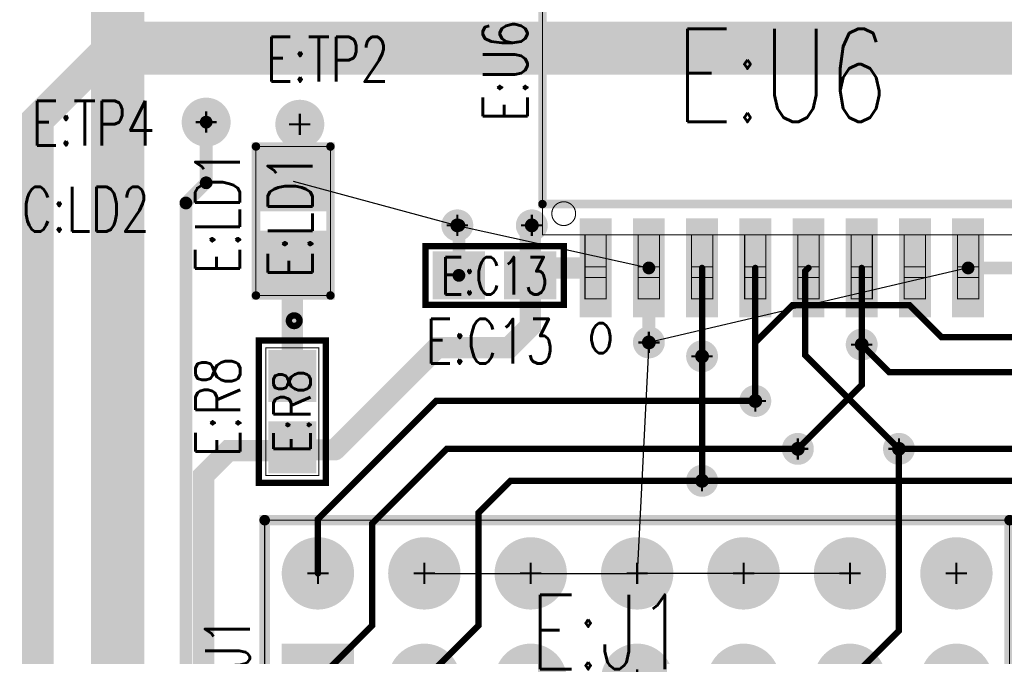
# Model space of a CAD drawing. Extents: x -7.2 to 18.3, y -5.6 to 10.9.
# Tile 20 of 112: x 2.148 to 3.073, y 0.476 to 1.074. Entities that reach past the tile are written whole.
import ezdxf
from ezdxf.enums import TextEntityAlignment as Align

# ---------------------------------------------------------------- set-up
doc = ezdxf.new("R2010")
doc.units = 0
for name, pattern in [('SIG_15', [2, 1, 1]), ('SIG_17', [2, 1, 1]), ('SIG_234', [2, 1, 1]), ('SIG_235', [2, 1, 1]), ('SIG_243', [2, 1, 1]), ('SIG_244', [2, 1, 1]), ('SIG_245', [2, 1, 1]), ('SIG_246', [2, 1, 1]), ('SIG_248', [2, 1, 1]), ('SIG_277', [2, 1, 1])]:
    doc.linetypes.add(name, pattern=pattern)
for name, color, linetype in [('2D_LINE_02', 112, 'CONTINUOUS'), ('ATTRIBUTE_123', 255, 'CONTINUOUS'), ('DRIL_NPLTE_THRU_01', 16, 'CONTINUOUS'), ('DRIL_NPLTE_THRU_03', 146, 'CONTINUOUS'), ('DRIL_NPLTE_THRU_04', 176, 'CONTINUOUS'), ('DRIL_PLTE_THRU_01', 16, 'CONTINUOUS'), ('DRIL_PLTE_THRU_03', 146, 'CONTINUOUS'), ('DRIL_PLTE_THRU_04', 176, 'CONTINUOUS'), ('DRIL_SYMBOL', 254, 'CONTINUOUS'), ('LINK_00', 2, 'CONTINUOUS'), ('PADS_BOT', 5, 'CONTINUOUS'), ('PADS_INNER', 1, 'CONTINUOUS'), ('PADS_TOP', 1, 'CONTINUOUS'), ('PADS_XR_131', 3, 'CONTINUOUS'), ('PADS_XR_132', 6, 'CONTINUOUS'), ('PADS_XR_133', 254, 'CONTINUOUS'), ('PART_NAME_123', 255, 'CONTINUOUS'), ('PART_NAME_129', 2, 'CONTINUOUS'), ('PART_TOP_2DLINE_123', 255, 'CONTINUOUS'), ('PART_TOP_2DLINE_129', 2, 'CONTINUOUS'), ('TRACE_01', 1, 'CONTINUOUS'), ('TRACE_03', 130, 'CONTINUOUS'), ('TRACE_04', 5, 'CONTINUOUS'), ('VIAPTS', 56, 'CONTINUOUS')]:
    doc.layers.add(name, color=color, linetype=linetype)
doc.styles.add('W0$001', font='simplex', dxfattribs={"width": 0.75})
doc.styles.add('W0$006', font='simplex', dxfattribs={"width": 0.75})

# ---------------------------------------------------------------- blocks, each defined once
blk = doc.blocks.new('SMOOTH_0$05')
at = {"const_width": 0.025}
blk.add_lwpolyline([(-0.0125, 0, 1), (0.0125, 0, 1)], format="xyb", close=True, dxfattribs=at)
blk = doc.blocks.new('DRAWING_18')
at = {"layer": '2D_LINE_02', "const_width": 0.05}
blk.add_lwpolyline([(0, 0), (1.97, 0), (1.97, -1.2475), (0, -1.2475)], close=True, dxfattribs=at)
at = {"layer": '2D_LINE_02'}
blk.add_blockref('SMOOTH_0$05', (0, 0), dxfattribs=at)
blk = doc.blocks.new('DRAWING_306')
at = {"layer": '2D_LINE_02', "const_width": 0.05}
blk.add_lwpolyline([(-0.515, -0.0401), (1.065, -0.0401), (1.065, -0.9401), (-0.0151, -0.9401), (-0.0151, -1.205), (0.0999, -1.205), (0.0999, -1.38), (0.6439, -1.38), (0.6439, -1.447), (0.8849, -1.447), (0.8849, -1.17), (1.925, -1.17), (1.925, -3.01), (-0.515, -3.01)], close=True, dxfattribs=at)
blk = doc.blocks.new('SMOOTH_0$008')
at = {"const_width": 0.004}
blk.add_lwpolyline([(-0.002, 0, 1), (0.002, 0, 1)], format="xyb", close=True, dxfattribs=at)
blk = doc.blocks.new('SMOOTH_0$001')
at = {"const_width": 0.0005}
blk.add_lwpolyline([(-0.00025, 0, 1), (0.00025, 0, 1)], format="xyb", close=True, dxfattribs=at)
blk = doc.blocks.new('PART_BODY_TOP_350')
at = {"layer": 'PART_TOP_2DLINE_123', "const_width": 0.008}
blk.add_lwpolyline([(-0.07874, -0.03937), (0.07874, -0.03937), (0.07874, 0.03937), (-0.07874, 0.03937)], close=True, dxfattribs=at)
at = {"layer": 'PART_TOP_2DLINE_123', "const_width": 0.006}
blk.add_lwpolyline([(-0.09868, -0.00094, 1), (-0.08868, -0.00094, 1)], format="xyb", close=True, dxfattribs=at)
at = {"layer": 'PART_TOP_2DLINE_129', "const_width": 0.001}
blk.add_lwpolyline([(-0.07, -0.035), (0.07, -0.035), (0.07, 0.035), (-0.07, 0.035)], close=True, dxfattribs=at)
blk.add_lwpolyline([(-0.09868, -0.00094, 1), (-0.08868, -0.00094, 1)], format="xyb", close=True, dxfattribs=at)
at = {"layer": 'PART_TOP_2DLINE_123'}
for p in [(-0.07874, 0.03937), (0.07874, 0.03937), (-0.07874, -0.03937), (0.07874, -0.03937)]:
    blk.add_blockref('SMOOTH_0$008', p, dxfattribs=at)
at = {"layer": 'PART_TOP_2DLINE_129'}
for p in [(-0.07, 0.035), (0.07, 0.035), (-0.07, -0.035), (0.07, -0.035)]:
    blk.add_blockref('SMOOTH_0$001', p, dxfattribs=at)
blk = doc.blocks.new('DRIL_HOLE_0')
blk.add_lwpolyline([(0, 0, 1), (0, 0, 1)], format="xyb", close=True)
blk = doc.blocks.new('PAD_1')
blk.add_lwpolyline([(0, 0, 1), (0, 0, 1)], format="xyb", close=True)
blk = doc.blocks.new('PAD_35')
at = {"const_width": 0.057}
blk.add_lwpolyline([(-0.0325, 0), (0.0325, 0)], dxfattribs=at)
blk = doc.blocks.new('PAD_36')
at = {"const_width": 0.051}
blk.add_lwpolyline([(-0.0295, 0), (0.0295, 0)], dxfattribs=at)
blk = doc.blocks.new('STK_TOP_23')
at = {"layer": 'DRIL_PLTE_THRU_01'}
blk.add_blockref('DRIL_HOLE_0', (0, 0), dxfattribs=at)
at = {"layer": 'DRIL_PLTE_THRU_03'}
blk.add_blockref('DRIL_HOLE_0', (0, 0), dxfattribs=at)
at = {"layer": 'DRIL_PLTE_THRU_04'}
blk.add_blockref('DRIL_HOLE_0', (0, 0), dxfattribs=at)
at = {"layer": 'PADS_BOT'}
blk.add_blockref('PAD_1', (0, 0), dxfattribs=at)
at = {"layer": 'PADS_INNER'}
blk.add_blockref('PAD_1', (0, 0), dxfattribs=at)
at = {"layer": 'PADS_TOP', "rotation": 90}
blk.add_blockref('PAD_36', (0, 0), dxfattribs=at)
at = {"layer": 'PADS_XR_131', "rotation": 90}
blk.add_blockref('PAD_35', (0, 0), dxfattribs=at)
at = {"layer": 'PADS_XR_133', "rotation": 90}
blk.add_blockref('PAD_36', (0, 0), dxfattribs=at)
blk = doc.blocks.new('SYM_TOP_23')
for name, p in [('STK_TOP_23', (-0.0375, 0)), ('STK_TOP_23', (0.0375, 0)), ('PART_BODY_TOP_350', (0, 0))]:
    blk.add_blockref(name, p)
blk = doc.blocks.new('PART_TOP_30')
blk.add_blockref('SYM_TOP_23', (0, 0))
at = {"layer": 'PART_NAME_123', "style": 'W0$006', "width": 0.75}
blk.add_text('C:LD2', height=0.042, dxfattribs=at).set_placement((0.095, -0.02))
at = {"layer": 'PART_NAME_129', "style": 'W0$001', "width": 0.75}
blk.add_text('C:LD2', height=0.035, dxfattribs=at).set_placement((0.003, 0.004), align=Align.MIDDLE_CENTER)
blk = doc.blocks.new('DRIL_SYMBOL_0$02')
at = {"layer": 'DRIL_SYMBOL', "const_width": 0.002}
for points in [[(0, -0.01), (0, 0.01)], [(-0.01, 0), (0.01, 0)]]:
    blk.add_lwpolyline(points, dxfattribs=at)
blk = doc.blocks.new('DRIL_HOLE_0$02')
at = {"const_width": 0.01}
blk.add_lwpolyline([(-0.005, 0, 1), (0.005, 0, 1)], format="xyb", close=True, dxfattribs=at)
blk.add_blockref('DRIL_SYMBOL_0$02', (0, 0))
blk = doc.blocks.new('PAD_138')
at = {"const_width": 0.02}
blk.add_lwpolyline([(0, -0.01, 1), (0, 0.01, 1)], format="xyb", close=True, dxfattribs=at)
blk = doc.blocks.new('PAD_139')
at = {"const_width": 0.023}
blk.add_lwpolyline([(0, -0.0115, 1), (0, 0.0115, 1)], format="xyb", close=True, dxfattribs=at)
blk = doc.blocks.new('STK_TOP_80')
at = {"layer": 'DRIL_PLTE_THRU_01'}
blk.add_blockref('DRIL_HOLE_0$02', (0, 0), dxfattribs=at)
at = {"layer": 'DRIL_PLTE_THRU_03'}
blk.add_blockref('DRIL_HOLE_0$02', (0, 0), dxfattribs=at)
at = {"layer": 'DRIL_PLTE_THRU_04'}
blk.add_blockref('DRIL_HOLE_0$02', (0, 0), dxfattribs=at)
at = {"layer": 'PADS_BOT'}
blk.add_blockref('PAD_138', (0, 0), dxfattribs=at)
at = {"layer": 'PADS_INNER'}
blk.add_blockref('PAD_138', (0, 0), dxfattribs=at)
at = {"layer": 'PADS_TOP'}
blk.add_blockref('PAD_138', (0, 0), dxfattribs=at)
at = {"layer": 'PADS_XR_131'}
blk.add_blockref('PAD_139', (0, 0), dxfattribs=at)
at = {"layer": 'PADS_XR_132'}
blk.add_blockref('PAD_139', (0, 0), dxfattribs=at)
blk = doc.blocks.new('SYM_TOP_66')
blk.add_blockref('STK_TOP_80', (0, 0))
blk = doc.blocks.new('PART_TOP_465')
blk.add_blockref('SYM_TOP_66', (0, 0))
at = {"layer": 'PART_NAME_123', "style": 'W0$006', "width": 0.75}
blk.add_text('E:TP4', height=0.042, rotation=270, dxfattribs=at).set_placement((-0.0219, 0.1641))
blk = doc.blocks.new('PART_TOP_466')
blk.add_blockref('SYM_TOP_66', (0, 0))
at = {"layer": 'PART_NAME_123', "style": 'W0$006', "width": 0.75}
blk.add_text('E:TP2', height=0.042, rotation=270, dxfattribs=at).set_placement((0.0401, 0.0321))
blk = doc.blocks.new('SMOOTH_0$01')
at = {"const_width": 0.005}
blk.add_lwpolyline([(-0.0025, 0, 1), (0.0025, 0, 1)], format="xyb", close=True, dxfattribs=at)
blk = doc.blocks.new('PART_BODY_TOP_396')
at = {"layer": 'PART_TOP_2DLINE_123', "const_width": 0.01}
blk.add_lwpolyline([(-0.05, -0.05), (-0.05, 0.15), (0.65, 0.15), (0.65, -0.05), (-0.05, -0.05)], dxfattribs=at)
at = {"layer": 'PART_TOP_2DLINE_129', "const_width": 0.001}
blk.add_lwpolyline([(-0.05, -0.05), (-0.05, 0.15), (0.65, 0.15), (0.65, -0.05), (-0.05, -0.05)], dxfattribs=at)
at = {"layer": 'PART_TOP_2DLINE_123'}
for p in [(-0.05, 0.15), (0.65, 0.15), (-0.05, -0.05), (-0.05, -0.05), (0.65, -0.05)]:
    blk.add_blockref('SMOOTH_0$01', p, dxfattribs=at)
at = {"layer": 'PART_TOP_2DLINE_129'}
for p in [(-0.05, 0.15), (0.65, 0.15), (-0.05, -0.05), (-0.05, -0.05), (0.65, -0.05)]:
    blk.add_blockref('SMOOTH_0$001', p, dxfattribs=at)
blk = doc.blocks.new('DRIL_SYMBOL_0$042')
at = {"layer": 'DRIL_SYMBOL', "const_width": 0.002}
for points in [[(0, -0.01), (0, 0.01)], [(-0.01, 0), (0.01, 0)]]:
    blk.add_lwpolyline(points, dxfattribs=at)
blk = doc.blocks.new('DRIL_HOLE_0$042')
at = {"const_width": 0.021}
blk.add_lwpolyline([(-0.0105, 0, 1), (0.0105, 0, 1)], format="xyb", close=True, dxfattribs=at)
blk.add_blockref('DRIL_SYMBOL_0$042', (0, 0))
blk = doc.blocks.new('PAD_39')
at = {"const_width": 0.031}
blk.add_lwpolyline([(0, -0.0155, 1), (0, 0.0155, 1)], format="xyb", close=True, dxfattribs=at)
blk = doc.blocks.new('PAD_40')
at = {"const_width": 0.062}
blk.add_lwpolyline([(-0.031, 0), (0.031, 0)], dxfattribs=at)
blk = doc.blocks.new('PAD_41')
at = {"const_width": 0.068}
blk.add_lwpolyline([(-0.034, 0), (0.034, 0)], dxfattribs=at)
blk = doc.blocks.new('STK_TOP_15')
at = {"layer": 'DRIL_PLTE_THRU_01'}
blk.add_blockref('DRIL_HOLE_0$042', (0, 0), dxfattribs=at)
at = {"layer": 'DRIL_PLTE_THRU_03'}
blk.add_blockref('DRIL_HOLE_0$042', (0, 0), dxfattribs=at)
at = {"layer": 'DRIL_PLTE_THRU_04'}
blk.add_blockref('DRIL_HOLE_0$042', (0, 0), dxfattribs=at)
at = {"layer": 'PADS_BOT'}
blk.add_blockref('PAD_40', (0, 0), dxfattribs=at)
at = {"layer": 'PADS_INNER'}
blk.add_blockref('PAD_39', (0, 0), dxfattribs=at)
at = {"layer": 'PADS_TOP'}
blk.add_blockref('PAD_40', (0, 0), dxfattribs=at)
at = {"layer": 'PADS_XR_131'}
blk.add_blockref('PAD_41', (0, 0), dxfattribs=at)
at = {"layer": 'PADS_XR_132'}
blk.add_blockref('PAD_41', (0, 0), dxfattribs=at)
blk = doc.blocks.new('PAD_43')
at = {"const_width": 0.034}
blk.add_lwpolyline([(0, -0.017, 1), (0, 0.017, 1)], format="xyb", close=True, dxfattribs=at)
blk = doc.blocks.new('STK_TOP_25')
at = {"layer": 'DRIL_PLTE_THRU_01'}
blk.add_blockref('DRIL_HOLE_0$042', (0, 0), dxfattribs=at)
at = {"layer": 'DRIL_PLTE_THRU_03'}
blk.add_blockref('DRIL_HOLE_0$042', (0, 0), dxfattribs=at)
at = {"layer": 'DRIL_PLTE_THRU_04'}
blk.add_blockref('DRIL_HOLE_0$042', (0, 0), dxfattribs=at)
at = {"layer": 'PADS_BOT'}
blk.add_blockref('PAD_39', (0, 0), dxfattribs=at)
at = {"layer": 'PADS_INNER'}
blk.add_blockref('PAD_39', (0, 0), dxfattribs=at)
at = {"layer": 'PADS_TOP'}
blk.add_blockref('PAD_39', (0, 0), dxfattribs=at)
at = {"layer": 'PADS_XR_131'}
blk.add_blockref('PAD_43', (0, 0), dxfattribs=at)
at = {"layer": 'PADS_XR_132'}
blk.add_blockref('PAD_43', (0, 0), dxfattribs=at)
blk = doc.blocks.new('SYM_TOP_69')
for name, p in [('PART_BODY_TOP_396', (0, 0)), ('STK_TOP_25', (0, 0.1)), ('STK_TOP_25', (0.1, 0.1)), ('STK_TOP_25', (0.2, 0.1)), ('STK_TOP_25', (0.3, 0.1)), ('STK_TOP_25', (0.4, 0.1)), ('STK_TOP_25', (0.5, 0.1)), ('STK_TOP_25', (0.6, 0.1)), ('STK_TOP_15', (0, 0)), ('STK_TOP_25', (0.1, 0)), ('STK_TOP_25', (0.2, 0)), ('STK_TOP_25', (0.3, 0)), ('STK_TOP_25', (0.4, 0)), ('STK_TOP_25', (0.5, 0)), ('STK_TOP_25', (0.6, 0))]:
    blk.add_blockref(name, p)
blk = doc.blocks.new('PART_TOP_473')
blk.add_blockref('SYM_TOP_69', (0, 0))
at = {"layer": 'PART_NAME_123', "style": 'W0$006', "width": 0.75}
blk.add_text('E:J1', height=0.042, rotation=90, dxfattribs=at).set_placement((-0.064, -0.028))
at = {"layer": 'PART_NAME_129', "style": 'W0$001', "width": 0.75}
blk.add_text('E:J1', height=0.07, dxfattribs=at).set_placement((0.2, 0.01))
blk = doc.blocks.new('PART_BODY_TOP_402')
at = {"layer": 'PART_TOP_2DLINE_123', "const_width": 0.008}
blk.add_lwpolyline([(-0.225, -0.121), (-0.225, 0.121), (0.225, 0.121), (0.225, -0.121)], close=True, dxfattribs=at)
at = {"layer": 'PART_TOP_2DLINE_129', "const_width": 0.001}
for points in [[(-0.165, 0.15), (-0.165, 0.21), (-0.185, 0.21), (-0.185, 0.15)], [(-0.115, 0.15), (-0.115, 0.21), (-0.135, 0.21), (-0.135, 0.15)], [(-0.065, 0.15), (-0.065, 0.21), (-0.085, 0.21), (-0.085, 0.15)], [(-0.015, 0.15), (-0.015, 0.21), (-0.035, 0.21), (-0.035, 0.15)], [(0.035, 0.15), (0.035, 0.21), (0.015, 0.21), (0.015, 0.15)], [(0.085, 0.15), (0.085, 0.21), (0.065, 0.21), (0.065, 0.15)], [(0.135, 0.15), (0.135, 0.21), (0.115, 0.21), (0.115, 0.15)], [(0.185, 0.15), (0.185, 0.21), (0.165, 0.21), (0.165, 0.15)], [(-0.165, 0.18), (-0.185, 0.18), (-0.185, 0.19), (-0.165, 0.19)], [(-0.115, 0.18), (-0.135, 0.18), (-0.135, 0.19), (-0.115, 0.19)], [(-0.065, 0.18), (-0.085, 0.18), (-0.085, 0.19), (-0.065, 0.19)], [(-0.015, 0.18), (-0.035, 0.18), (-0.035, 0.19), (-0.015, 0.19)], [(0.035, 0.18), (0.015, 0.18), (0.015, 0.19), (0.035, 0.19)], [(0.085, 0.18), (0.065, 0.18), (0.065, 0.19), (0.085, 0.19)], [(0.135, 0.18), (0.115, 0.18), (0.115, 0.19), (0.135, 0.19)], [(0.185, 0.18), (0.165, 0.18), (0.165, 0.19), (0.185, 0.19)], [(-0.225, -0.15), (-0.225, 0.15), (0.225, 0.15), (0.225, -0.15)], [(-0.185, -0.15), (-0.185, -0.21), (-0.165, -0.21), (-0.165, -0.15)], [(-0.135, -0.15), (-0.135, -0.21), (-0.115, -0.21), (-0.115, -0.15)], [(-0.085, -0.15), (-0.085, -0.21), (-0.065, -0.21), (-0.065, -0.15)], [(-0.035, -0.15), (-0.035, -0.21), (-0.015, -0.21), (-0.015, -0.15)], [(0.015, -0.15), (0.015, -0.21), (0.035, -0.21), (0.035, -0.15)], [(0.065, -0.15), (0.065, -0.21), (0.085, -0.21), (0.085, -0.15)], [(0.115, -0.15), (0.115, -0.21), (0.135, -0.21), (0.135, -0.15)], [(0.165, -0.15), (0.165, -0.21), (0.185, -0.21), (0.185, -0.15)], [(-0.185, -0.18), (-0.165, -0.18), (-0.165, -0.19), (-0.185, -0.19)], [(-0.135, -0.18), (-0.115, -0.18), (-0.115, -0.19), (-0.135, -0.19)], [(-0.085, -0.18), (-0.065, -0.18), (-0.065, -0.19), (-0.085, -0.19)], [(-0.035, -0.18), (-0.015, -0.18), (-0.015, -0.19), (-0.035, -0.19)], [(0.015, -0.18), (0.035, -0.18), (0.035, -0.19), (0.015, -0.19)], [(0.065, -0.18), (0.085, -0.18), (0.085, -0.19), (0.065, -0.19)], [(0.115, -0.18), (0.135, -0.18), (0.135, -0.19), (0.115, -0.19)], [(0.165, -0.18), (0.185, -0.18), (0.185, -0.19), (0.165, -0.19)]]:
    blk.add_lwpolyline(points, close=True, dxfattribs=at)
blk.add_lwpolyline([(-0.21618, -0.13, 1), (-0.19382, -0.13, 1)], format="xyb", close=True, dxfattribs=at)
at = {"layer": 'PART_TOP_2DLINE_123'}
for p in [(-0.225, 0.121), (0.225, 0.121), (-0.225, -0.121), (0.225, -0.121)]:
    blk.add_blockref('SMOOTH_0$008', p, dxfattribs=at)
at = {"layer": 'PART_TOP_2DLINE_129'}
for p in [(-0.185, 0.21), (-0.165, 0.21), (-0.135, 0.21), (-0.115, 0.21), (-0.085, 0.21), (-0.065, 0.21), (-0.035, 0.21), (-0.015, 0.21), (0.015, 0.21), (0.035, 0.21), (0.065, 0.21), (0.085, 0.21), (0.115, 0.21), (0.135, 0.21), (0.165, 0.21), (0.185, 0.21), (-0.185, 0.19), (-0.165, 0.19), (-0.135, 0.19), (-0.115, 0.19), (-0.085, 0.19), (-0.065, 0.19), (-0.035, 0.19), (-0.015, 0.19), (0.015, 0.19), (0.035, 0.19), (0.065, 0.19), (0.085, 0.19), (0.115, 0.19), (0.135, 0.19), (0.165, 0.19), (0.185, 0.19), (-0.185, 0.18), (-0.165, 0.18), (-0.135, 0.18), (-0.115, 0.18), (-0.085, 0.18), (-0.065, 0.18), (-0.035, 0.18), (-0.015, 0.18), (0.015, 0.18), (0.035, 0.18), (0.065, 0.18), (0.085, 0.18), (0.115, 0.18), (0.135, 0.18), (0.165, 0.18), (0.185, 0.18), (-0.225, 0.15), (-0.185, 0.15), (-0.165, 0.15), (-0.135, 0.15), (-0.115, 0.15), (-0.085, 0.15), (-0.065, 0.15), (-0.035, 0.15), (-0.015, 0.15), (0.015, 0.15), (0.035, 0.15), (0.065, 0.15), (0.085, 0.15), (0.115, 0.15), (0.135, 0.15), (0.165, 0.15), (0.185, 0.15), (0.225, 0.15), (-0.225, -0.15), (-0.185, -0.15), (-0.165, -0.15), (-0.135, -0.15), (-0.115, -0.15), (-0.085, -0.15), (-0.065, -0.15), (-0.035, -0.15), (-0.015, -0.15), (0.015, -0.15), (0.035, -0.15), (0.065, -0.15), (0.085, -0.15), (0.115, -0.15), (0.135, -0.15), (0.165, -0.15), (0.185, -0.15), (0.225, -0.15), (-0.185, -0.18), (-0.165, -0.18), (-0.135, -0.18), (-0.115, -0.18), (-0.085, -0.18), (-0.065, -0.18), (-0.035, -0.18), (-0.015, -0.18), (0.015, -0.18), (0.035, -0.18), (0.065, -0.18), (0.085, -0.18), (0.115, -0.18), (0.135, -0.18), (0.165, -0.18), (0.185, -0.18), (-0.185, -0.19), (-0.165, -0.19), (-0.135, -0.19), (-0.115, -0.19), (-0.085, -0.19), (-0.065, -0.19), (-0.035, -0.19), (-0.015, -0.19), (0.015, -0.19), (0.035, -0.19), (0.065, -0.19), (0.085, -0.19), (0.115, -0.19), (0.135, -0.19), (0.165, -0.19), (0.185, -0.19), (-0.185, -0.21), (-0.165, -0.21), (-0.135, -0.21), (-0.115, -0.21), (-0.085, -0.21), (-0.065, -0.21), (-0.035, -0.21), (-0.015, -0.21), (0.015, -0.21), (0.035, -0.21), (0.065, -0.21), (0.085, -0.21), (0.115, -0.21), (0.135, -0.21), (0.165, -0.21), (0.185, -0.21)]:
    blk.add_blockref('SMOOTH_0$001', p, dxfattribs=at)
blk = doc.blocks.new('PAD_148')
at = {"const_width": 0.03}
blk.add_lwpolyline([(-0.0465, 0), (0.0465, 0)], dxfattribs=at)
blk = doc.blocks.new('PAD_149')
at = {"const_width": 0.024}
blk.add_lwpolyline([(-0.0435, 0), (0.0435, 0)], dxfattribs=at)
blk = doc.blocks.new('STK_TOP_88')
at = {"layer": 'DRIL_NPLTE_THRU_01'}
blk.add_blockref('DRIL_HOLE_0', (0, 0), dxfattribs=at)
at = {"layer": 'DRIL_NPLTE_THRU_03'}
blk.add_blockref('DRIL_HOLE_0', (0, 0), dxfattribs=at)
at = {"layer": 'DRIL_NPLTE_THRU_04'}
blk.add_blockref('DRIL_HOLE_0', (0, 0), dxfattribs=at)
at = {"layer": 'PADS_BOT'}
blk.add_blockref('PAD_1', (0, 0), dxfattribs=at)
at = {"layer": 'PADS_INNER'}
blk.add_blockref('PAD_1', (0, 0), dxfattribs=at)
at = {"layer": 'PADS_TOP', "rotation": 90}
blk.add_blockref('PAD_149', (0, 0), dxfattribs=at)
at = {"layer": 'PADS_XR_131', "rotation": 90}
blk.add_blockref('PAD_148', (0, 0), dxfattribs=at)
at = {"layer": 'PADS_XR_133', "rotation": 90}
blk.add_blockref('PAD_149', (0, 0), dxfattribs=at)
blk = doc.blocks.new('SYM_TOP_75')
for name, p in [('STK_TOP_88', (-0.175, 0.181)), ('STK_TOP_88', (-0.125, 0.181)), ('STK_TOP_88', (-0.075, 0.181)), ('STK_TOP_88', (-0.025, 0.181)), ('STK_TOP_88', (0.025, 0.181)), ('STK_TOP_88', (0.075, 0.181)), ('STK_TOP_88', (0.125, 0.181)), ('STK_TOP_88', (0.175, 0.181)), ('PART_BODY_TOP_402', (0, 0)), ('STK_TOP_88', (-0.175, -0.181)), ('STK_TOP_88', (-0.125, -0.181)), ('STK_TOP_88', (-0.075, -0.181)), ('STK_TOP_88', (-0.025, -0.181)), ('STK_TOP_88', (0.025, -0.181)), ('STK_TOP_88', (0.075, -0.181)), ('STK_TOP_88', (0.125, -0.181)), ('STK_TOP_88', (0.175, -0.181))]:
    blk.add_blockref(name, p)
blk = doc.blocks.new('PART_TOP_479')
blk.add_blockref('SYM_TOP_75', (0, 0))
at = {"layer": 'ATTRIBUTE_123', "style": 'W0$006', "width": 0.75}
blk.add_text('o', height=0.042, dxfattribs=at).set_placement((-0.17, -0.24), align=Align.MIDDLE_CENTER)
at = {"layer": 'PART_NAME_123', "style": 'W0$006', "width": 0.75}
blk.add_text('E:U6', height=0.042, rotation=90, dxfattribs=at).set_placement((-0.2601, 0.0041), align=Align.MIDDLE_CENTER)
at = {"layer": 'PART_NAME_129', "style": 'W0$001', "width": 0.75}
blk.add_text('E:U6', height=0.0875, dxfattribs=at).set_placement((0, 0), align=Align.MIDDLE_CENTER)
blk = doc.blocks.new('SMOOTH_0$006')
at = {"const_width": 0.003}
blk.add_lwpolyline([(-0.0015, 0, 1), (0.0015, 0, 1)], format="xyb", close=True, dxfattribs=at)
blk = doc.blocks.new('PART_BODY_TOP_404')
at = {"layer": 'PART_TOP_2DLINE_123', "const_width": 0.006}
blk.add_lwpolyline([(-0.065, -0.02756), (0.065, -0.02756), (0.065, 0.02756), (-0.065, 0.02756)], close=True, dxfattribs=at)
at = {"layer": 'PART_TOP_2DLINE_129', "const_width": 0.001}
blk.add_lwpolyline([(-0.065, -0.03), (0.065, -0.03), (0.065, 0.02756), (-0.065, 0.02756)], close=True, dxfattribs=at)
at = {"layer": 'PART_TOP_2DLINE_123'}
for p in [(-0.065, 0.02756), (0.065, 0.02756), (-0.065, -0.02756), (0.065, -0.02756)]:
    blk.add_blockref('SMOOTH_0$006', p, dxfattribs=at)
at = {"layer": 'PART_TOP_2DLINE_129'}
for p in [(-0.065, 0.02756), (0.065, 0.02756), (-0.065, -0.03), (0.065, -0.03)]:
    blk.add_blockref('SMOOTH_0$001', p, dxfattribs=at)
blk = doc.blocks.new('PAD_46')
at = {"const_width": 0.045}
blk.add_lwpolyline([(-0.0245, 0), (0.0245, 0)], dxfattribs=at)
blk = doc.blocks.new('PAD_47')
at = {"const_width": 0.039}
blk.add_lwpolyline([(-0.0215, 0), (0.0215, 0)], dxfattribs=at)
blk = doc.blocks.new('STK_TOP_14')
at = {"layer": 'DRIL_PLTE_THRU_01'}
blk.add_blockref('DRIL_HOLE_0', (0, 0), dxfattribs=at)
at = {"layer": 'DRIL_PLTE_THRU_03'}
blk.add_blockref('DRIL_HOLE_0', (0, 0), dxfattribs=at)
at = {"layer": 'DRIL_PLTE_THRU_04'}
blk.add_blockref('DRIL_HOLE_0', (0, 0), dxfattribs=at)
at = {"layer": 'PADS_BOT'}
blk.add_blockref('PAD_1', (0, 0), dxfattribs=at)
at = {"layer": 'PADS_INNER'}
blk.add_blockref('PAD_1', (0, 0), dxfattribs=at)
at = {"layer": 'PADS_TOP'}
blk.add_blockref('PAD_47', (0, 0), dxfattribs=at)
at = {"layer": 'PADS_XR_131'}
blk.add_blockref('PAD_46', (0, 0), dxfattribs=at)
at = {"layer": 'PADS_XR_133'}
blk.add_blockref('PAD_47', (0, 0), dxfattribs=at)
blk = doc.blocks.new('SYM_TOP_77')
for name, p in [('PART_BODY_TOP_404', (0, 0)), ('STK_TOP_14', (-0.0335, 0)), ('STK_TOP_14', (0.0335, 0))]:
    blk.add_blockref(name, p)
blk = doc.blocks.new('PART_TOP_486')
blk.add_blockref('SYM_TOP_77', (0, 0))
at = {"layer": 'PART_NAME_123', "style": 'W0$006', "width": 0.75}
blk.add_text('E:C13', height=0.042, rotation=180, dxfattribs=at).set_placement((0.0651, 0.0829))
at = {"layer": 'PART_NAME_129', "style": 'W0$001', "width": 0.75}
blk.add_text('E:C13', height=0.035, rotation=180, dxfattribs=at).set_placement((0, 0.00033), align=Align.MIDDLE_CENTER)
blk = doc.blocks.new('PART_BODY_TOP_346')
at = {"layer": 'PART_TOP_2DLINE_123', "const_width": 0.006}
blk.add_lwpolyline([(-0.06693, -0.0315), (0.06693, -0.0315), (0.06693, 0.0315), (-0.06693, 0.0315)], close=True, dxfattribs=at)
at = {"layer": 'PART_TOP_2DLINE_129', "const_width": 0.001}
blk.add_lwpolyline([(-0.06, -0.025), (0.06, -0.025), (0.06, 0.025), (-0.06, 0.025)], close=True, dxfattribs=at)
at = {"layer": 'PART_TOP_2DLINE_123'}
for p in [(-0.06693, 0.0315), (0.06693, 0.0315), (-0.06693, -0.0315), (0.06693, -0.0315)]:
    blk.add_blockref('SMOOTH_0$006', p, dxfattribs=at)
at = {"layer": 'PART_TOP_2DLINE_129'}
for p in [(-0.06, 0.025), (0.06, 0.025), (-0.06, -0.025), (0.06, -0.025)]:
    blk.add_blockref('SMOOTH_0$001', p, dxfattribs=at)
blk = doc.blocks.new('SYM_TOP_19')
for name, p in [('PART_BODY_TOP_346', (0, 0)), ('STK_TOP_14', (-0.0335, 0)), ('STK_TOP_14', (0.0335, 0))]:
    blk.add_blockref(name, p)
blk = doc.blocks.new('PART_TOP_501')
blk.add_blockref('SYM_TOP_19', (0, 0))
at = {"layer": 'PART_NAME_123', "style": 'W0$006', "width": 0.75}
blk.add_text('E:R8', height=0.042, dxfattribs=at).set_placement((-0.043, 0.049))
at = {"layer": 'PART_NAME_129', "style": 'W0$001', "width": 0.75}
blk.add_text('E:R8', height=0.035, dxfattribs=at).set_placement((0, 0.00033), align=Align.MIDDLE_CENTER)
blk = doc.blocks.new('PART_BODY_TOP_405')
at = {"layer": 'PART_TOP_2DLINE_123', "const_width": 0.008}
blk.add_lwpolyline([(-0.07, -0.035), (0.07, -0.035), (0.07, 0.035), (-0.07, 0.035)], close=True, dxfattribs=at)
at = {"layer": 'PART_TOP_2DLINE_123', "const_width": 0.006}
blk.add_lwpolyline([(-0.09868, -0.00094, 1), (-0.08868, -0.00094, 1)], format="xyb", close=True, dxfattribs=at)
at = {"layer": 'PART_TOP_2DLINE_129', "const_width": 0.001}
blk.add_lwpolyline([(-0.07, -0.035), (0.07, -0.035), (0.07, 0.035), (-0.07, 0.035)], close=True, dxfattribs=at)
blk.add_lwpolyline([(-0.09868, -0.00094, 1), (-0.08868, -0.00094, 1)], format="xyb", close=True, dxfattribs=at)
at = {"layer": 'PART_TOP_2DLINE_123'}
for p in [(-0.07, 0.035), (0.07, 0.035), (-0.07, -0.035), (0.07, -0.035)]:
    blk.add_blockref('SMOOTH_0$008', p, dxfattribs=at)
at = {"layer": 'PART_TOP_2DLINE_129'}
for p in [(-0.07, 0.035), (0.07, 0.035), (-0.07, -0.035), (0.07, -0.035)]:
    blk.add_blockref('SMOOTH_0$001', p, dxfattribs=at)
blk = doc.blocks.new('SYM_TOP_78')
for name, p in [('STK_TOP_23', (-0.0375, 0)), ('STK_TOP_23', (0.0375, 0)), ('PART_BODY_TOP_405', (0, 0))]:
    blk.add_blockref(name, p)
blk = doc.blocks.new('PART_TOP_511')
blk.add_blockref('SYM_TOP_78', (0, 0))
at = {"layer": 'PART_NAME_123', "style": 'W0$006', "width": 0.75}
blk.add_text('E:LD1', height=0.042, dxfattribs=at).set_placement((-0.05, 0.05))
at = {"layer": 'PART_NAME_129', "style": 'W0$001', "width": 0.75}
blk.add_text('E:LD1', height=0.042, dxfattribs=at).set_placement((0.005, 0.003), align=Align.MIDDLE_CENTER)
blk = doc.blocks.new('SMOOTH_0$03')
at = {"const_width": 0.015}
blk.add_lwpolyline([(-0.0075, 0, 1), (0.0075, 0, 1)], format="xyb", close=True, dxfattribs=at)
blk = doc.blocks.new('SMOOTH_0$025')
at = {"const_width": 0.0125}
blk.add_lwpolyline([(-0.00625, 0, 1), (0.00625, 0, 1)], format="xyb", close=True, dxfattribs=at)
blk = doc.blocks.new('SMOOTH_0$012')
at = {"const_width": 0.006}
blk.add_lwpolyline([(-0.003, 0, 1), (0.003, 0, 1)], format="xyb", close=True, dxfattribs=at)
blk = doc.blocks.new('SMOOTH_0$02')
at = {"const_width": 0.01}
blk.add_lwpolyline([(-0.005, 0, 1), (0.005, 0, 1)], format="xyb", close=True, dxfattribs=at)
blk = doc.blocks.new('DRIL_SYMBOL_0$013')
at = {"layer": 'DRIL_SYMBOL', "const_width": 0.002}
for points in [[(0, -0.01), (0, 0.01)], [(-0.01, 0), (0.01, 0)]]:
    blk.add_lwpolyline(points, dxfattribs=at)
blk = doc.blocks.new('DRIL_HOLE_0$013')
at = {"const_width": 0.0065}
blk.add_lwpolyline([(-0.00325, 0, 1), (0.00325, 0, 1)], format="xyb", close=True, dxfattribs=at)
blk.add_blockref('DRIL_SYMBOL_0$013', (0, 0))
blk = doc.blocks.new('PAD_190')
at = {"const_width": 0.015}
blk.add_lwpolyline([(0, -0.0075, 1), (0, 0.0075, 1)], format="xyb", close=True, dxfattribs=at)
blk = doc.blocks.new('STK_TOP_5')
at = {"layer": 'DRIL_PLTE_THRU_01'}
blk.add_blockref('DRIL_HOLE_0$013', (0, 0), dxfattribs=at)
at = {"layer": 'DRIL_PLTE_THRU_03'}
blk.add_blockref('DRIL_HOLE_0$013', (0, 0), dxfattribs=at)
at = {"layer": 'DRIL_PLTE_THRU_04'}
blk.add_blockref('DRIL_HOLE_0$013', (0, 0), dxfattribs=at)
at = {"layer": 'PADS_BOT'}
blk.add_blockref('PAD_190', (0, 0), dxfattribs=at)
at = {"layer": 'PADS_INNER'}
blk.add_blockref('PAD_190', (0, 0), dxfattribs=at)
at = {"layer": 'PADS_TOP'}
blk.add_blockref('PAD_190', (0, 0), dxfattribs=at)
blk = doc.blocks.new('SYM_TOP_3')
blk.add_blockref('STK_TOP_5', (0, 0))

msp = doc.modelspace()

# ---------------------------------------------------------------- linework, layer by layer
at = {"layer": 'LINK_00', "linetype": 'SIG_235'}
for p, q in [((2.405, 0.9225), (2.5592, 0.8809)), ((2.5592, 0.8809), (2.7392, 0.8409)), ((3.0392, 0.8409), (2.7392, 0.7709)), ((2.7392, 0.7709), (2.7282, 0.5539)), ((2.5282, 0.5539), (2.7282, 0.5539)), ((2.8282, 0.5539), (2.7282, 0.5539)), ((2.9282, 0.5539), (2.8282, 0.5539))]:
    msp.add_line(p, q, dxfattribs=at)
at = {"layer": 'TRACE_01', "linetype": 'SIG_235'}
for points, const_width in [([(2.405, 0.9225), (2.4112, 0.9287), (2.4112, 0.9759)], 0.02), ([(2.5607, 0.8339), (2.5607, 0.8809), (2.5592, 0.8809)], 0.012), ([(2.7392, 0.7709), (2.7392, 0.8409)], 0.012), ([(3.1707, 0.8369), (3.1667, 0.8409), (3.0392, 0.8409)], 0.012)]:
    msp.add_lwpolyline(points, dxfattribs=dict(at, const_width=const_width))
at = {"layer": 'TRACE_01', "linetype": 'SIG_246', "const_width": 0.02}
for points in [[(2.6277, 0.8339), (2.6277, 0.8809), (2.6292, 0.8809)], [(2.4441, 0.67), (2.54, 0.7659), (2.6077, 0.7659), (2.6277, 0.7859), (2.6277, 0.8339)], [(2.6277, 0.8339), (2.6347, 0.8409), (2.6892, 0.8409)], [(2.5902, 0.3589), (2.5632, 0.3859), (2.3208, 0.3859), (2.3208, 0.6459), (2.3442, 0.6693), (2.4011, 0.6693), (2.4042, 0.6724)], [(2.4441, 0.67), (2.4066, 0.67), (2.4042, 0.6724)]]:
    msp.add_lwpolyline(points, dxfattribs=at)
at = {"layer": 'TRACE_01', "linetype": 'SIG_277', "const_width": 0.02}
msp.add_lwpolyline([(2.4042, 0.7394), (2.4042, 0.8467), (2.405, 0.8475)], dxfattribs=at)
at = {"layer": 'TRACE_01', "linetype": 'SIG_245', "const_width": 0.006}
for points in [[(2.7892, 0.7579), (2.7892, 0.8409)], [(2.5282, 0.4539), (2.5792, 0.5049), (2.5792, 0.6109), (2.6092, 0.6409), (2.7892, 0.6409)], [(2.7892, 0.6409), (3.1092, 0.6409)]]:
    msp.add_lwpolyline(points, dxfattribs=at)
at = {"layer": 'TRACE_01', "linetype": 'SIG_244', "const_width": 0.006}
for points in [[(2.8392, 0.7159), (2.8392, 0.8409)], [(2.4282, 0.5539), (2.4282, 0.6049), (2.5392, 0.7159), (2.8392, 0.7159)]]:
    msp.add_lwpolyline(points, dxfattribs=at)
at = {"layer": 'TRACE_01', "linetype": 'SIG_248', "const_width": 0.006}
for points in [[(2.9742, 0.6709), (2.8862, 0.7589), (2.8862, 0.8379), (2.8892, 0.8409)], [(3.35693, 0.60225), (3.35693, 0.64817), (3.3492, 0.6559), (3.1542, 0.6559), (3.1392, 0.6709), (2.9742, 0.6709)]]:
    msp.add_lwpolyline(points, dxfattribs=at)
at = {"layer": 'TRACE_01', "linetype": 'SIG_243', "const_width": 0.006}
for points in [[(2.9392, 0.7689), (2.9392, 0.8409)], [(3.41599, 0.60225), (3.41599, 0.65911), (3.3692, 0.7059), (3.1962, 0.7059), (3.1592, 0.7429), (2.9652, 0.7429), (2.9392, 0.7689)], [(2.4282, 0.4539), (2.4792, 0.5049), (2.4792, 0.6009), (2.5492, 0.6709), (2.8792, 0.6709)]]:
    msp.add_lwpolyline(points, dxfattribs=at)
at = {"layer": 'TRACE_03', "linetype": 'SIG_15', "const_width": 0.03}
msp.add_lwpolyline([(1.6002, -0.0131), (2.0419, -0.0131), (2.165, 0.11), (2.165, 0.98), (2.235, 1.05), (4.185, 1.05)], dxfattribs=at)
at = {"layer": 'TRACE_04', "linetype": 'SIG_17', "const_width": 0.025}
msp.add_lwpolyline([(1.9251, 1.57), (2.0121, 1.483), (2.0121, 1.332), (2.0601, 1.284), (2.0961, 1.284), (2.1921, 1.188), (2.1921, 1.128), (2.2641, 1.056), (3.6651, 1.056), (3.74515, 0.97595), (4.39615, 0.97595), (5.1921, 0.18), (5.1921, 0.018), (5.3001, -0.09), (8.5401, -0.09), (8.6361, 0.006), (8.6361, 0.336)], dxfattribs=at)
at = {"layer": 'TRACE_04', "linetype": 'SIG_234', "const_width": 0.012}
msp.add_lwpolyline([(2.3042, 0.3759), (2.3042, 0.9019), (2.3232, 0.9209), (2.3232, 0.9779)], dxfattribs=at)
at = {"layer": 'TRACE_04', "linetype": 'SIG_244', "const_width": 0.006}
msp.add_lwpolyline([(2.8392, 0.7159), (2.8392, 0.7709), (2.8742, 0.8059), (2.9842, 0.8059), (3.0142, 0.7759), (3.0942, 0.7759)], dxfattribs=at)
at = {"layer": 'TRACE_04', "linetype": 'SIG_243', "const_width": 0.006}
msp.add_lwpolyline([(2.8792, 0.6709), (2.9392, 0.7309), (2.9392, 0.7689)], dxfattribs=at)
at = {"layer": 'TRACE_04', "linetype": 'SIG_245', "const_width": 0.006}
msp.add_lwpolyline([(2.7892, 0.6409), (2.7892, 0.7579)], dxfattribs=at)
at = {"layer": 'TRACE_04', "linetype": 'SIG_248', "const_width": 0.006}
msp.add_lwpolyline([(2.9282, 0.4539), (2.9742, 0.4999), (2.9742, 0.6709)], dxfattribs=at)

# ---------------------------------------------------------------- block references
for name, p in [('DRAWING_306', (0.3151, 2.81)), ('PART_TOP_479', (2.8642, 1.0219)), ('DRAWING_18', (2.2402, 1.0474)), ('PART_TOP_30', (2.055, 0.895)), ('PART_TOP_473', (2.4282, 0.4539))]:
    msp.add_blockref(name, p)
for name, p, rotation in [('PART_TOP_466', (2.4112, 0.9759), 90), ('PART_TOP_465', (2.3232, 0.9779), 90), ('PART_TOP_511', (2.405, 0.885), 90), ('PART_TOP_486', (2.5942, 0.8339), 180), ('PART_TOP_501', (2.4042, 0.7059), 90)]:
    msp.add_blockref(name, p, dxfattribs=dict(rotation=rotation))
at = {"layer": 'TRACE_01'}
for name, p in [('SMOOTH_0$02', (2.4112, 0.9759)), ('SMOOTH_0$02', (2.4112, 0.9287)), ('SMOOTH_0$02', (2.405, 0.9225)), ('SMOOTH_0$02', (2.6277, 0.8809)), ('SMOOTH_0$02', (2.6292, 0.8809)), ('SMOOTH_0$012', (2.5592, 0.8809)), ('SMOOTH_0$012', (2.5607, 0.8809)), ('SMOOTH_0$02', (2.4042, 0.8467)), ('SMOOTH_0$02', (2.405, 0.8475)), ('SMOOTH_0$02', (2.6277, 0.8339)), ('SMOOTH_0$02', (2.6277, 0.8339)), ('SMOOTH_0$02', (2.6277, 0.8339)), ('SMOOTH_0$02', (2.6347, 0.8409)), ('SMOOTH_0$02', (2.6892, 0.8409)), ('SMOOTH_0$012', (2.7392, 0.8409)), ('SMOOTH_0$006', (2.7892, 0.8409)), ('SMOOTH_0$006', (2.8392, 0.8409)), ('SMOOTH_0$006', (2.8892, 0.8409)), ('SMOOTH_0$006', (2.9392, 0.8409)), ('SMOOTH_0$012', (3.0392, 0.8409)), ('SMOOTH_0$012', (2.5607, 0.8339)), ('SMOOTH_0$006', (2.8862, 0.8379)), ('SMOOTH_0$02', (2.6277, 0.7859)), ('SMOOTH_0$02', (2.54, 0.7659)), ('SMOOTH_0$02', (2.6077, 0.7659)), ('SMOOTH_0$012', (2.7392, 0.7709)), ('SMOOTH_0$006', (2.9392, 0.7689)), ('SMOOTH_0$006', (2.9392, 0.7689)), ('SMOOTH_0$006', (2.7892, 0.7579)), ('SMOOTH_0$006', (2.8862, 0.7589)), ('SMOOTH_0$02', (2.4042, 0.7394)), ('SMOOTH_0$006', (2.9652, 0.7429)), ('SMOOTH_0$006', (2.5392, 0.7159)), ('SMOOTH_0$006', (2.8392, 0.7159)), ('SMOOTH_0$006', (2.8392, 0.7159)), ('SMOOTH_0$02', (2.3442, 0.6693)), ('SMOOTH_0$02', (2.4011, 0.6693)), ('SMOOTH_0$02', (2.4042, 0.6724)), ('SMOOTH_0$02', (2.4042, 0.6724)), ('SMOOTH_0$02', (2.4066, 0.67)), ('SMOOTH_0$02', (2.4441, 0.67)), ('SMOOTH_0$02', (2.4441, 0.67)), ('SMOOTH_0$006', (2.5492, 0.6709)), ('SMOOTH_0$006', (2.8792, 0.6709)), ('SMOOTH_0$006', (2.9742, 0.6709)), ('SMOOTH_0$006', (2.9742, 0.6709)), ('SMOOTH_0$02', (2.3208, 0.6459)), ('SMOOTH_0$006', (2.6092, 0.6409)), ('SMOOTH_0$006', (2.7892, 0.6409)), ('SMOOTH_0$006', (2.7892, 0.6409)), ('SMOOTH_0$006', (2.5792, 0.6109)), ('SMOOTH_0$006', (2.4282, 0.6049)), ('SMOOTH_0$006', (2.4792, 0.6009)), ('SMOOTH_0$006', (2.4282, 0.5539)), ('SMOOTH_0$006', (2.4792, 0.5049)), ('SMOOTH_0$006', (2.5792, 0.5049))]:
    msp.add_blockref(name, p, dxfattribs=at)
at = {"layer": 'TRACE_03'}
for p in [(2.235, 1.05), (2.165, 0.98)]:
    msp.add_blockref('SMOOTH_0$03', p, dxfattribs=at)
at = {"layer": 'TRACE_04'}
for name, p in [('SMOOTH_0$025', (2.2641, 1.056)), ('SMOOTH_0$012', (2.3232, 0.9779)), ('SMOOTH_0$012', (2.3232, 0.9209)), ('SMOOTH_0$012', (2.3042, 0.9019)), ('SMOOTH_0$006', (2.8742, 0.8059)), ('SMOOTH_0$006', (2.9842, 0.8059)), ('SMOOTH_0$006', (3.0142, 0.7759)), ('SMOOTH_0$006', (2.8392, 0.7709)), ('SMOOTH_0$006', (2.9392, 0.7689)), ('SMOOTH_0$006', (2.7892, 0.7579)), ('SMOOTH_0$006', (2.9392, 0.7309)), ('SMOOTH_0$006', (2.8392, 0.7159)), ('SMOOTH_0$006', (2.8792, 0.6709)), ('SMOOTH_0$006', (2.9742, 0.6709)), ('SMOOTH_0$006', (2.7892, 0.6409)), ('SMOOTH_0$006', (2.9742, 0.4999))]:
    msp.add_blockref(name, p, dxfattribs=at)
at = {"layer": 'VIAPTS', "linetype": 'SIG_235'}
for p in [(2.5592, 0.8809), (2.7392, 0.7709)]:
    msp.add_blockref('SYM_TOP_3', p, dxfattribs=at)
at = {"layer": 'VIAPTS', "linetype": 'SIG_246'}
msp.add_blockref('SYM_TOP_3', (2.6292, 0.8809), dxfattribs=at)
at = {"layer": 'VIAPTS', "linetype": 'SIG_243'}
for p in [(2.9392, 0.7689), (2.8792, 0.6709)]:
    msp.add_blockref('SYM_TOP_3', p, dxfattribs=at)
at = {"layer": 'VIAPTS', "linetype": 'SIG_245'}
for p in [(2.7892, 0.7579), (2.7892, 0.6409)]:
    msp.add_blockref('SYM_TOP_3', p, dxfattribs=at)
at = {"layer": 'VIAPTS', "linetype": 'SIG_244'}
msp.add_blockref('SYM_TOP_3', (2.8392, 0.7159), dxfattribs=at)
at = {"layer": 'VIAPTS', "linetype": 'SIG_248'}
msp.add_blockref('SYM_TOP_3', (2.9742, 0.6709), dxfattribs=at)

doc.saveas('drawing.dxf')
